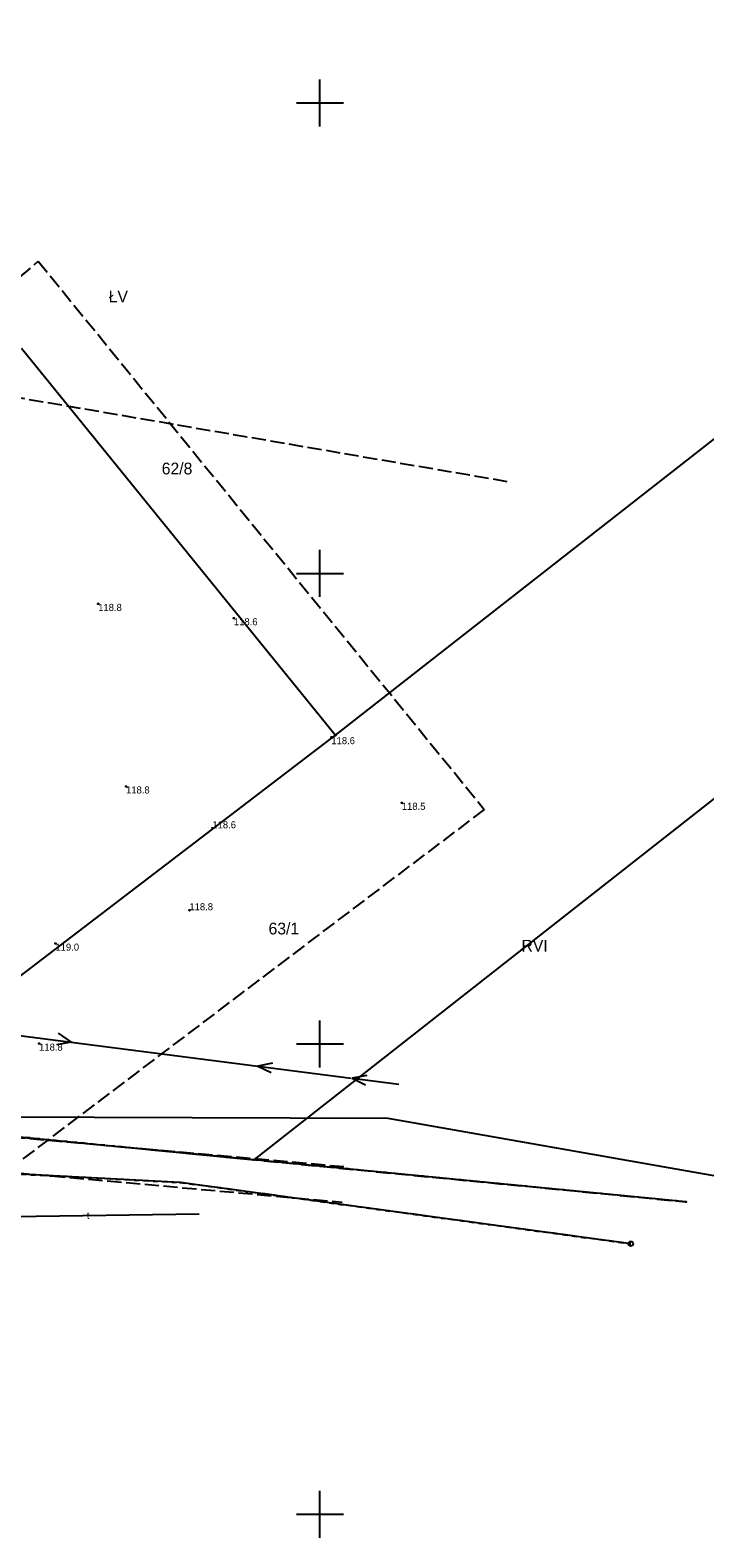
# Model space of a CAD drawing. Extents: x 7406259 to 7407315, y 5864971 to 5865521.
# Tile 5 of 8: x 7406569 to 7406641, y 5865148 to 5865308. Entities that reach past the tile are written whole.
import ezdxf
from ezdxf.enums import TextEntityAlignment as Align

# ---------------------------------------------------------------- set-up
doc = ezdxf.new("R2010")
doc.units = 0
doc.header["$MEASUREMENT"] = 0
for name, pattern in [('1', [0]), ('2_OTKJ', [2, 1.5, -0.5]), ('4_SUEP_A', [0]), ('4_SUTP_A', [0]), ('4_SUWP', [0]), ('7', [2, 1.5, -0.5]), ('GUK', [2, 1.5, -0.5]), ('GUZ', [1, 0.5, -0.5])]:
    doc.linetypes.add(name, pattern=pattern)
doc.layers.get('0').update_dxf_attribs({"linetype": 'CONTINUOUS'})
for name, color, linetype in [('Dzialki', 7, '1'), ('Kontury', 96, 'GUK'), ('Numery_dzialek', 7, 'CONTINUOUS'), ('Numery_konturow', 96, 'CONTINUOUS'), ('OTK_L_0', 7, '2_OTKJ'), ('OTR_T_1', 7, 'CONTINUOUS'), ('Podzial_sekcyjny_krzyze', 7, '1'), ('Punkty', 7, 'CONTINUOUS'), ('SUEP_L_0', 1, '4_SUEP_A'), ('SUTP_E_T_0', 30, 'CONTINUOUS'), ('SUTP_L_0', 30, '4_SUTP_A'), ('SUWP_L_0', 5, '4_SUWP'), ('Uzytki', 96, 'GUZ'), ('ZAKRES_L_0', 7, '7')]:
    doc.layers.add(name, color=color, linetype=linetype)

# ---------------------------------------------------------------- blocks, each defined once
blk = doc.blocks.new('GRT')
at = {"linetype": 'Continuous'}
blk.add_circle((0, 0), 0.25, dxfattribs=at)
blk = doc.blocks.new('GRO')
at = {"linetype": 'Continuous'}
blk.add_circle((0, 0), 0.045, dxfattribs=at)
blk = doc.blocks.new('2_OTRN')
at = {"linetype": 'Continuous'}
blk.add_circle((0, 0), 0.045, dxfattribs=at)

msp = doc.modelspace()

# ---------------------------------------------------------------- linework, layer by layer
at = {"layer": 'Dzialki'}
for p, q in [((7406593.02, 5865187.68), (7407017.56, 5865521)), ((7406601.67, 5865232.79), (7406911.94, 5865475.89)), ((7406568.3, 5865273.92), (7406601.67, 5865232.79)), ((7406548.25, 5865192.04), (7406601.67, 5865232.79)), ((7406548.25, 5865192.04), (7406593.02, 5865187.68)), ((7406638.87, 5865183.21), (7406593.02, 5865187.68)), ((7406585.14, 5865185.27), (7406550.31, 5865187.08)), ((7406633.02, 5865178.75), (7406585.14, 5865185.27))]:
    msp.add_line(p, q, dxfattribs=at)
at = {"layer": 'Kontury'}
for p, q in [((7406563.2, 5865269.51), (7406620.23, 5865259.72)), ((7406548.25, 5865192.04), (7406638.87, 5865183.21)), ((7406585.14, 5865185.27), (7406550.31, 5865187.08)), ((7406633.02, 5865178.75), (7406585.14, 5865185.27))]:
    msp.add_line(p, q, dxfattribs=at)
at = {"layer": 'OTK_L_0', "linetype": '2_OTKJ'}
for p, q in [((7406602.54, 5865186.92), (7406551.96, 5865191.45)), ((7406551.51, 5865187.76), (7406602.35, 5865183.19))]:
    msp.add_line(p, q, dxfattribs=at)
at = {"layer": 'Podzial_sekcyjny_krzyze'}
for p, q in [((7406600, 5865297.5), (7406600, 5865302.5)), ((7406597.5, 5865300), (7406602.5, 5865300)), ((7406600, 5865247.5), (7406600, 5865252.5)), ((7406597.5, 5865250), (7406602.5, 5865250)), ((7406600, 5865197.5), (7406600, 5865202.5)), ((7406597.5, 5865200), (7406602.5, 5865200)), ((7406600, 5865147.5), (7406600, 5865152.5)), ((7406597.5, 5865150), (7406602.5, 5865150))]:
    msp.add_line(p, q, dxfattribs=at)
at = {"layer": 'SUEP_L_0', "linetype": '4_SUEP_A'}
for p, q in [((7406563.65, 5865201.46), (7406573.57, 5865200.19)), ((7406572.18, 5865201.12), (7406573.57, 5865200.19)), ((7406573.57, 5865200.19), (7406572.02, 5865199.88)), ((7406573.57, 5865200.19), (7406593.41, 5865197.63)), ((7406594.96, 5865197.94), (7406593.41, 5865197.63)), ((7406593.41, 5865197.63), (7406603.33, 5865196.36)), ((7406593.41, 5865197.63), (7406594.83, 5865196.95)), ((7406604.97, 5865196.65), (7406603.42, 5865196.35)), ((7406603.42, 5865196.35), (7406608.38, 5865195.71)), ((7406603.42, 5865196.35), (7406604.84, 5865195.66))]:
    msp.add_line(p, q, dxfattribs=at)
at = {"layer": 'SUTP_L_0', "linetype": '4_SUTP_A'}
msp.add_line((7406567.36, 5865181.64), (7406587.17, 5865181.93), dxfattribs=at)
at = {"layer": 'SUWP_L_0', "linetype": '4_SUWP'}
for p, q in [((7406607.24, 5865192.05), (7406553.8, 5865192.24)), ((7406642.87, 5865185.81), (7406607.24, 5865192.05))]:
    msp.add_line(p, q, dxfattribs=at)
at = {"layer": 'Uzytki'}
for p, q in [((7406638.87, 5865183.21), (7406548.25, 5865192.04)), ((7406550.31, 5865187.08), (7406585.14, 5865185.27)), ((7406585.14, 5865185.27), (7406633.02, 5865178.75))]:
    msp.add_line(p, q, dxfattribs=at)
at = {"layer": 'ZAKRES_L_0', "linetype": '7'}
for p, q in [((7406471.09, 5865197.98), (7406570.08, 5865283.17)), ((7406570.08, 5865283.17), (7406617.46, 5865224.91)), ((7406617.46, 5865224.91), (7406544.5, 5865169.64))]:
    msp.add_line(p, q, dxfattribs=at)

# ---------------------------------------------------------------- block references
at = {"layer": 'OTR_T_1'}
for p in [(7406576.44, 5865246.76), (7406590.86, 5865245.24), (7406601.21, 5865232.6), (7406579.4, 5865227.36), (7406608.7, 5865225.62), (7406588.57, 5865222.91), (7406586.13, 5865214.2), (7406571.9, 5865210.66), (7406570.16, 5865200.03)]:
    msp.add_blockref('2_OTRN', p, dxfattribs=at)
at = {"layer": 'Punkty'}
for name, p in [('GRO', (7406601.67, 5865232.79)), ('GRO', (7406593.02, 5865187.68)), ('GRO', (7406585.14, 5865185.27)), ('GRO', (7406638.87, 5865183.21)), ('GRT', (7406633.02, 5865178.75))]:
    msp.add_blockref(name, p, dxfattribs=at)

# ---------------------------------------------------------------- texts
at = {"layer": 'Numery_dzialek'}
for s, p in [('62/8', (7406583.19, 5865261.77)), ('63/1', (7406594.54, 5865212.88))]:
    msp.add_text(s, height=1.25, dxfattribs=at).set_placement(p, align=Align.TOP_LEFT)
at = {"layer": 'Numery_konturow'}
msp.add_text('ŁV', height=1.25, dxfattribs=at).set_placement((7406579.6, 5865280.05), align=Align.TOP_RIGHT)
msp.add_text('RVI', height=1.25, dxfattribs=at).set_placement((7406622.81, 5865210.43), align=Align.MIDDLE)
at = {"layer": 'OTR_T_1'}
for s, p in [('118.8', (7406576.44, 5865246.76)), ('118.6', (7406590.86, 5865245.24)), ('118.6', (7406601.21, 5865232.6)), ('118.8', (7406579.4, 5865227.36)), ('118.5', (7406608.7, 5865225.62)), ('119.0', (7406571.9, 5865210.66)), ('118.8', (7406570.16, 5865200.03))]:
    msp.add_text(s, height=0.75, dxfattribs=at).set_placement(p, align=Align.TOP_LEFT)
for s, p in [('118.6', (7406588.57, 5865222.91)), ('118.8', (7406586.13, 5865214.2))]:
    msp.add_text(s, height=0.75, dxfattribs=at).set_placement(p)
at = {"layer": 'SUTP_E_T_0'}
msp.add_text('t', height=0.75, rotation=0.86, dxfattribs=at).set_placement((7406575.37, 5865181.76), align=Align.MIDDLE)

doc.saveas('drawing.dxf')
